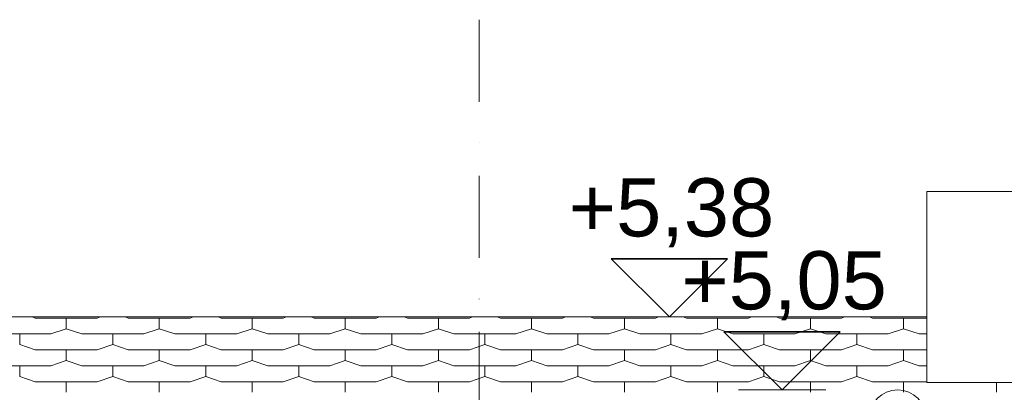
# Model space of a CAD drawing. Header units: centimetres. Extents: x -43488 to -10641, y 2063 to 22960.
# Tile 51 of 72: x -37047 to -36623, y 8887 to 9047. Entities that reach past the tile are written whole.
import ezdxf

# ---------------------------------------------------------------- set-up
doc = ezdxf.new("R2010")
doc.units = ezdxf.units.CM
doc.header["$MEASUREMENT"] = 0
doc.linetypes.add('Kreski i kropki', pattern=[67.027776, 35.277777, -17.638888, 0, -14.111111])
for name, color, linetype, lineweight, true_color in [('!osie_Nr_pióra__6', 7, 'Continuous', 18, 0x3fa3ff), ('B05 wyposażenie wod-kan_Nr_pióra__5', 7, 'Continuous', 20, 0xfc3c2c), ('Dachy_Nr_pióra__6', 7, 'Continuous', 18, 0x3fa3ff), ('Wymiarowanie_Nr_pióra__3', 7, 'Continuous', 35, 0xff6500), ('Wymiarowanie_Nr_pióra__6', 7, 'Continuous', 18, 0x3fa3ff), ('Wymiarowanie_Nr_pióra__8', 7, 'Continuous', 13, 0x42bda7), ('Ściany zewnętrzne_Nr_pióra__6', 7, 'Continuous', 18, 0x3fa3ff)]:
    doc.layers.add(name, color=color, linetype=linetype, lineweight=lineweight, true_color=true_color)
doc.styles.add('STYL_AUTOMATYCZNY_1', font='txt')

msp = doc.modelspace()

# ---------------------------------------------------------------- linework, layer by layer
at = {"layer": '!osie_Nr_pióra__6', "color": 161, "linetype": 'Kreski i kropki', "lineweight": 18, "true_color": 0x3fa3ff}
msp.add_line((-36849.21, 9047.3), (-36849.21, 8191.44), dxfattribs=at)
at = {"layer": 'B05 wyposażenie wod-kan_Nr_pióra__5', "color": 20, "linetype": 'Continuous', "lineweight": 20, "true_color": 0xfc3c2c}
msp.add_arc((-36669.21, 8875.88), 12.23, 0, 180, dxfattribs=at)
at = {"layer": 'Dachy_Nr_pióra__6', "color": 161, "linetype": 'Continuous', "lineweight": 18, "true_color": 0x3fa3ff}
for p, q in [((-36656.71, 8919.47), (-37399.21, 8919.47)), ((-37041.4, 8919.47), (-37040.04, 8919.01)), ((-37040.04, 8919.01), (-37013.38, 8919.01)), ((-37026.71, 8914.45), (-37026.71, 8919.01)), ((-37013.38, 8919.01), (-37012.02, 8919.47)), ((-37001.4, 8919.47), (-37000.04, 8919.01)), ((-37000.04, 8919.01), (-36973.38, 8919.01)), ((-36986.71, 8914.45), (-36986.71, 8919.01)), ((-36973.38, 8919.01), (-36972.02, 8919.47)), ((-36961.4, 8919.47), (-36960.04, 8919.01)), ((-36960.04, 8919.01), (-36933.38, 8919.01)), ((-36946.71, 8914.45), (-36946.71, 8919.01)), ((-36933.38, 8919.01), (-36932.02, 8919.47)), ((-36921.4, 8919.47), (-36920.04, 8919.01)), ((-36920.04, 8919.01), (-36893.38, 8919.01)), ((-36906.71, 8914.45), (-36906.71, 8919.01)), ((-36893.38, 8919.01), (-36892.02, 8919.47)), ((-36881.4, 8919.47), (-36880.04, 8919.01)), ((-36880.04, 8919.01), (-36853.38, 8919.01)), ((-36866.71, 8914.45), (-36866.71, 8919.01)), ((-36853.38, 8919.01), (-36852.02, 8919.47)), ((-36841.4, 8919.47), (-36840.04, 8919.01)), ((-36840.04, 8919.01), (-36813.38, 8919.01)), ((-36826.71, 8914.45), (-36826.71, 8919.01)), ((-36813.38, 8919.01), (-36812.02, 8919.47)), ((-36801.4, 8919.47), (-36800.04, 8919.01)), ((-36800.04, 8919.01), (-36773.38, 8919.01)), ((-36786.71, 8914.45), (-36786.71, 8919.01)), ((-36773.38, 8919.01), (-36772.02, 8919.47)), ((-36761.4, 8919.47), (-36760.04, 8919.01)), ((-36760.04, 8919.01), (-36733.38, 8919.01)), ((-36746.71, 8914.45), (-36746.71, 8919.01)), ((-36733.38, 8919.01), (-36732.02, 8919.47)), ((-36721.4, 8919.47), (-36720.04, 8919.01)), ((-36720.04, 8919.01), (-36693.38, 8919.01)), ((-36706.71, 8914.45), (-36706.71, 8919.01)), ((-36693.38, 8919.01), (-36692.02, 8919.47)), ((-36681.4, 8919.47), (-36680.04, 8919.01)), ((-36680.04, 8919.01), (-36656.71, 8919.01)), ((-36666.71, 8914.45), (-36666.71, 8919.01)), ((-37060.04, 8912.17), (-37033.38, 8912.17)), ((-37046.71, 8907.61), (-37046.71, 8912.17)), ((-37033.38, 8912.17), (-37026.71, 8914.45)), ((-37026.71, 8914.45), (-37020.04, 8912.17)), ((-37020.04, 8912.17), (-36993.38, 8912.17)), ((-37006.71, 8907.61), (-37006.71, 8912.17)), ((-36993.38, 8912.17), (-36986.71, 8914.45)), ((-36986.71, 8914.45), (-36980.04, 8912.17)), ((-36980.04, 8912.17), (-36953.38, 8912.17)), ((-36966.71, 8907.61), (-36966.71, 8912.17)), ((-36953.38, 8912.17), (-36946.71, 8914.45)), ((-36946.71, 8914.45), (-36940.04, 8912.17)), ((-36940.04, 8912.17), (-36913.38, 8912.17)), ((-36926.71, 8907.61), (-36926.71, 8912.17)), ((-36913.38, 8912.17), (-36906.71, 8914.45)), ((-36906.71, 8914.45), (-36900.04, 8912.17)), ((-36900.04, 8912.17), (-36873.38, 8912.17)), ((-36886.71, 8907.61), (-36886.71, 8912.17)), ((-36873.38, 8912.17), (-36866.71, 8914.45)), ((-36866.71, 8914.45), (-36860.04, 8912.17)), ((-36860.04, 8912.17), (-36833.38, 8912.17)), ((-36846.71, 8907.61), (-36846.71, 8912.17)), ((-36833.38, 8912.17), (-36826.71, 8914.45)), ((-36826.71, 8914.45), (-36820.04, 8912.17)), ((-36820.04, 8912.17), (-36793.38, 8912.17)), ((-36806.71, 8907.61), (-36806.71, 8912.17)), ((-36793.38, 8912.17), (-36786.71, 8914.45)), ((-36786.71, 8914.45), (-36780.04, 8912.17)), ((-36780.04, 8912.17), (-36753.38, 8912.17)), ((-36766.71, 8907.61), (-36766.71, 8912.17)), ((-36753.38, 8912.17), (-36746.71, 8914.45)), ((-36746.71, 8914.45), (-36740.04, 8912.17)), ((-36740.04, 8912.17), (-36713.38, 8912.17)), ((-36726.71, 8907.61), (-36726.71, 8912.17)), ((-36713.38, 8912.17), (-36706.71, 8914.45)), ((-36706.71, 8914.45), (-36700.04, 8912.17)), ((-36700.04, 8912.17), (-36673.38, 8912.17)), ((-36686.71, 8907.61), (-36686.71, 8912.17)), ((-36673.38, 8912.17), (-36666.71, 8914.45)), ((-36666.71, 8914.45), (-36660.04, 8912.17)), ((-36660.04, 8912.17), (-36656.71, 8912.17)), ((-37046.71, 8907.61), (-37040.04, 8905.33)), ((-37013.38, 8905.33), (-37006.71, 8907.61)), ((-37006.71, 8907.61), (-37000.04, 8905.33)), ((-36973.38, 8905.33), (-36966.71, 8907.61)), ((-36966.71, 8907.61), (-36960.04, 8905.33)), ((-36933.38, 8905.33), (-36926.71, 8907.61)), ((-36926.71, 8907.61), (-36920.04, 8905.33)), ((-36893.38, 8905.33), (-36886.71, 8907.61)), ((-36886.71, 8907.61), (-36880.04, 8905.33)), ((-36853.38, 8905.33), (-36846.71, 8907.61)), ((-36846.71, 8907.61), (-36840.04, 8905.33)), ((-36813.38, 8905.33), (-36806.71, 8907.61)), ((-36806.71, 8907.61), (-36800.04, 8905.33)), ((-36773.38, 8905.33), (-36766.71, 8907.61)), ((-36766.71, 8907.61), (-36760.04, 8905.33)), ((-36733.38, 8905.33), (-36726.71, 8907.61)), ((-36726.71, 8907.61), (-36720.04, 8905.33)), ((-36693.38, 8905.33), (-36686.71, 8907.61)), ((-36686.71, 8907.61), (-36680.04, 8905.33)), ((-37040.04, 8905.33), (-37013.38, 8905.33)), ((-37026.71, 8900.77), (-37026.71, 8905.33)), ((-37000.04, 8905.33), (-36973.38, 8905.33)), ((-36986.71, 8900.77), (-36986.71, 8905.33)), ((-36960.04, 8905.33), (-36933.38, 8905.33)), ((-36946.71, 8900.77), (-36946.71, 8905.33)), ((-36920.04, 8905.33), (-36893.38, 8905.33)), ((-36906.71, 8900.77), (-36906.71, 8905.33)), ((-36880.04, 8905.33), (-36853.38, 8905.33)), ((-36866.71, 8900.77), (-36866.71, 8905.33)), ((-36840.04, 8905.33), (-36813.38, 8905.33)), ((-36826.71, 8900.77), (-36826.71, 8905.33)), ((-36800.04, 8905.33), (-36773.38, 8905.33)), ((-36786.71, 8900.77), (-36786.71, 8905.33)), ((-36760.04, 8905.33), (-36733.38, 8905.33)), ((-36746.71, 8900.77), (-36746.71, 8905.33)), ((-36720.04, 8905.33), (-36693.38, 8905.33)), ((-36706.71, 8900.77), (-36706.71, 8905.33)), ((-36680.04, 8905.33), (-36656.71, 8905.33)), ((-36666.71, 8900.77), (-36666.71, 8905.33)), ((-37060.04, 8898.49), (-37033.38, 8898.49)), ((-37046.71, 8893.93), (-37046.71, 8898.49)), ((-37033.38, 8898.49), (-37026.71, 8900.77)), ((-37026.71, 8900.77), (-37020.04, 8898.49)), ((-37020.04, 8898.49), (-36993.38, 8898.49)), ((-37006.71, 8893.93), (-37006.71, 8898.49)), ((-36993.38, 8898.49), (-36986.71, 8900.77)), ((-36986.71, 8900.77), (-36980.04, 8898.49)), ((-36980.04, 8898.49), (-36953.38, 8898.49)), ((-36966.71, 8893.93), (-36966.71, 8898.49)), ((-36953.38, 8898.49), (-36946.71, 8900.77)), ((-36946.71, 8900.77), (-36940.04, 8898.49)), ((-36940.04, 8898.49), (-36913.38, 8898.49)), ((-36926.71, 8893.93), (-36926.71, 8898.49)), ((-36913.38, 8898.49), (-36906.71, 8900.77)), ((-36906.71, 8900.77), (-36900.04, 8898.49)), ((-36900.04, 8898.49), (-36873.38, 8898.49)), ((-36886.71, 8893.93), (-36886.71, 8898.49)), ((-36873.38, 8898.49), (-36866.71, 8900.77)), ((-36866.71, 8900.77), (-36860.04, 8898.49)), ((-36860.04, 8898.49), (-36833.38, 8898.49)), ((-36846.71, 8893.93), (-36846.71, 8898.49)), ((-36833.38, 8898.49), (-36826.71, 8900.77)), ((-36826.71, 8900.77), (-36820.04, 8898.49)), ((-36820.04, 8898.49), (-36793.38, 8898.49)), ((-36806.71, 8893.93), (-36806.71, 8898.49)), ((-36793.38, 8898.49), (-36786.71, 8900.77)), ((-36786.71, 8900.77), (-36780.04, 8898.49)), ((-36780.04, 8898.49), (-36753.38, 8898.49)), ((-36766.71, 8893.93), (-36766.71, 8898.49)), ((-36753.38, 8898.49), (-36746.71, 8900.77)), ((-36746.71, 8900.77), (-36740.04, 8898.49)), ((-36740.04, 8898.49), (-36713.38, 8898.49)), ((-36726.71, 8893.93), (-36726.71, 8898.49)), ((-36713.38, 8898.49), (-36706.71, 8900.77)), ((-36706.71, 8900.77), (-36700.04, 8898.49)), ((-36700.04, 8898.49), (-36673.38, 8898.49)), ((-36686.71, 8893.93), (-36686.71, 8898.49)), ((-36673.38, 8898.49), (-36666.71, 8900.77)), ((-36666.71, 8900.77), (-36660.04, 8898.49)), ((-36660.04, 8898.49), (-36656.71, 8898.49)), ((-37046.71, 8893.93), (-37040.04, 8891.65)), ((-37040.04, 8891.65), (-37013.38, 8891.65)), ((-37026.71, 8887.09), (-37026.71, 8891.65)), ((-37013.38, 8891.65), (-37006.71, 8893.93)), ((-37006.71, 8893.93), (-37000.04, 8891.65)), ((-37000.04, 8891.65), (-36973.38, 8891.65)), ((-36986.71, 8887.09), (-36986.71, 8891.65)), ((-36973.38, 8891.65), (-36966.71, 8893.93)), ((-36966.71, 8893.93), (-36960.04, 8891.65)), ((-36960.04, 8891.65), (-36933.38, 8891.65)), ((-36946.71, 8887.09), (-36946.71, 8891.65)), ((-36933.38, 8891.65), (-36926.71, 8893.93)), ((-36926.71, 8893.93), (-36920.04, 8891.65)), ((-36920.04, 8891.65), (-36893.38, 8891.65)), ((-36906.71, 8887.09), (-36906.71, 8891.65)), ((-36893.38, 8891.65), (-36886.71, 8893.93)), ((-36886.71, 8893.93), (-36880.04, 8891.65)), ((-36880.04, 8891.65), (-36853.38, 8891.65)), ((-36866.71, 8887.09), (-36866.71, 8891.65)), ((-36853.38, 8891.65), (-36846.71, 8893.93)), ((-36846.71, 8893.93), (-36840.04, 8891.65)), ((-36840.04, 8891.65), (-36813.38, 8891.65)), ((-36826.71, 8887.09), (-36826.71, 8891.65)), ((-36813.38, 8891.65), (-36806.71, 8893.93)), ((-36806.71, 8893.93), (-36800.04, 8891.65)), ((-36800.04, 8891.65), (-36773.38, 8891.65)), ((-36786.71, 8887.09), (-36786.71, 8891.65)), ((-36773.38, 8891.65), (-36766.71, 8893.93)), ((-36766.71, 8893.93), (-36760.04, 8891.65)), ((-36760.04, 8891.65), (-36733.38, 8891.65)), ((-36746.71, 8887.09), (-36746.71, 8891.65)), ((-36733.38, 8891.65), (-36726.71, 8893.93)), ((-36726.71, 8893.93), (-36720.04, 8891.65)), ((-36720.04, 8891.65), (-36693.38, 8891.65)), ((-36706.71, 8887.09), (-36706.71, 8891.65)), ((-36693.38, 8891.65), (-36686.71, 8893.93)), ((-36686.71, 8893.93), (-36680.04, 8891.65)), ((-36680.04, 8891.65), (-36656.71, 8891.65)), ((-36666.71, 8887.09), (-36666.71, 8891.65)), ((-36626.71, 8887.09), (-36626.71, 8891.26))]:
    msp.add_line(p, q, dxfattribs=at)
at = {"layer": 'Wymiarowanie_Nr_pióra__3', "color": 30, "linetype": 'Continuous', "lineweight": 35, "true_color": 0xff6500}
for p, q in [((-36767.36, 8919.47), (-36792.36, 8944.47)), ((-36792.36, 8944.47), (-36742.36, 8944.47)), ((-36742.36, 8944.47), (-36767.36, 8919.47)), ((-36718.92, 8888.1), (-36743.92, 8913.1)), ((-36743.92, 8913.1), (-36693.92, 8913.1)), ((-36693.92, 8913.1), (-36718.92, 8888.1))]:
    msp.add_line(p, q, dxfattribs=at)
at = {"layer": 'Wymiarowanie_Nr_pióra__6', "color": 161, "linetype": 'Continuous', "lineweight": 18, "true_color": 0x3fa3ff}
for p, q in [((-36767.36, 8919.47), (-36786.11, 8919.47)), ((-36767.36, 8919.47), (-36748.61, 8919.47)), ((-36718.92, 8888.1), (-36737.67, 8888.1)), ((-36718.92, 8888.1), (-36700.17, 8888.1))]:
    msp.add_line(p, q, dxfattribs=at)
at = {"layer": 'Ściany zewnętrzne_Nr_pióra__6', "color": 161, "linetype": 'Continuous', "lineweight": 18, "true_color": 0x3fa3ff}
for p, q in [((-36625.71, 8973.48), (-36656.71, 8973.48)), ((-36656.71, 8973.48), (-36656.71, 8891.26)), ((-36625.71, 8973.48), (-36613.71, 8973.48)), ((-36656.71, 8891.26), (-36613.71, 8891.26))]:
    msp.add_line(p, q, dxfattribs=at)

# ---------------------------------------------------------------- texts
at = {"layer": 'Wymiarowanie_Nr_pióra__8', "color": 135, "lineweight": 13, "true_color": 0x42bda7, "char_height": 25, "attachment_point": 7, "style": 'STYL_AUTOMATYCZNY_1'}
for s, insert in [('\\A1;{\\pql;\\fArial|b0|i0|c238|p38;+5,38}', (-36810.67, 8949.47)), ('\\A1;{\\pql;\\fArial|b0|i0|c238|p38;+5,05}', (-36762.24, 8918.1))]:
    msp.add_mtext(s, dxfattribs=dict(at, insert=insert))

doc.saveas('drawing.dxf')
